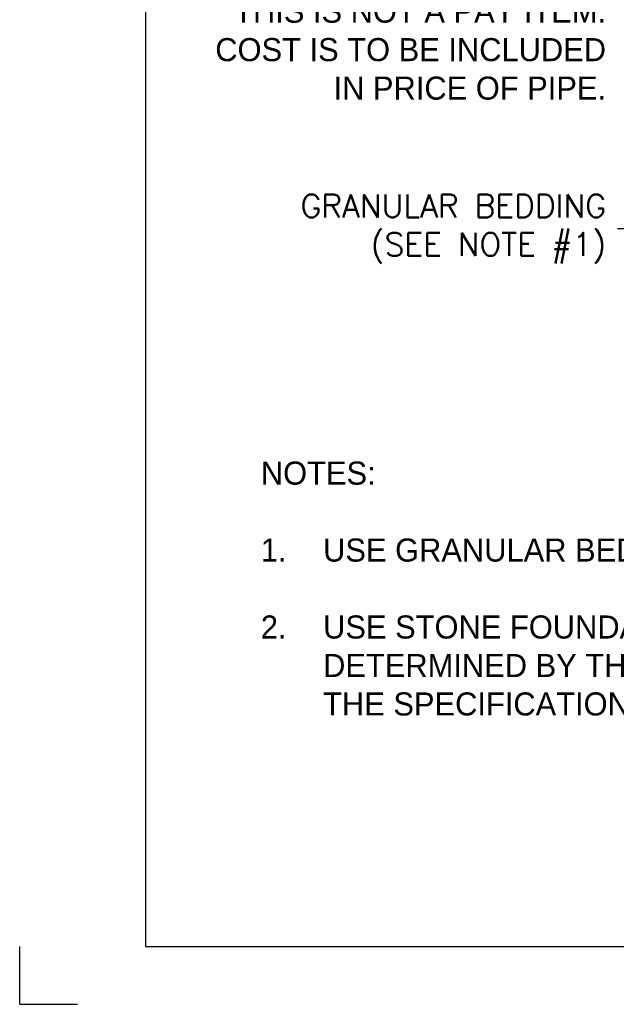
# Paper-space layout 'UM_01' of a CAD drawing. Header units: feet. Extents: x -2.3 to 50.9, y -37.3 to 22.
# Tile 1 of 26: x 20.8 to 23.2, y -37.3 to -33.3. Entities that reach past the tile are written whole.
import ezdxf

# ---------------------------------------------------------------- set-up
doc = ezdxf.new("R2010")
doc.units = ezdxf.units.FT
doc.header["$MEASUREMENT"] = 0
doc.layers.add('SH_Half', color=8, linetype='Continuous', plot=False)
doc.layers.add('SH_TextM', color=7, linetype='Continuous')
doc.styles.add('SD Small (0.10)', font='font30.shx', dxfattribs={"height": 0.1})
doc.styles.add('Straight Normal (0.14) Font 30', font='font30', dxfattribs={"height": 0.14})
doc.dimstyles.new('Dec Straight 0', dxfattribs={"dimtxt": 0.14, "dimasz": 0.14, "dimexe": 0.07, "dimexo": 0.07, "dimgap": 0.05, "dimtad": 1, "dimdec": 0, "dimzin": 0, "dimdsep": 46, "dimtxsty": 'Straight Normal (0.14) Font 30', "dimcen": 0.07, "dimclrd": 9, "dimclre": 9, "dimclrt": 256, "dimaunit": 1, "dimadec": 4, "dimazin": 0, "dimtfac": 1, "dimtdec": 0, "dimtofl": 0, "dimtmove": 0, "dimatfit": 3, "dimfxl": 1, "dimtolj": 1, "dimtzin": 0, "dimlwd": 25, "dimlwe": 25, "dimarcsym": 0})

# ---------------------------------------------------------------- blocks, each defined once
blk = doc.blocks.new('SD-117')
at = {"layer": 'SH_Half'}
for q in [(0, 0.25), (0.25, 0)]:
    blk.add_line((0, 0), q, dxfattribs=at)
blk.add_lwpolyline([(0.5454, 0.25), (7.9454, 0.25), (7.9454, 10.75), (0.5454, 10.75)], close=True, dxfattribs=at)
at = {"layer": 'SH_TextM', "char_height": 0.1, "style": 'SD Small (0.10)'}
for s, insert, width, attachment_point in [('HAUNCHING AND INITIAL\\PBACKFILL TO BE\\PAPPROVED MATERIAL\\POR HAND PLACED EARTH\\PWITH NO STONE\\PLARGER THAN 2".\\PTHIS IS NOT A PAY ITEM.\\PCOST IS TO BE INCLUDED\\PIN PRICE OF PIPE. ', (2.542, 4.6358), 4.40859, 6), ('\\pxi-2.7,l2.7,t2.7;NOTES:\\P\\P1.^IUSE GRANULAR BEDDING MATERIAL AS DESIGNATED IN THE APPLICABLE PIPE SPECIFICATION.\\P\\pi0,l0,tz;\\P\\pi-2.7,l2.7,t2.7;2.^IUSE STONE FOUNDATION WHEN THE NATURAL FOUNDATION PROVES UNSUITABLE AS DETERMINED BY THE RESIDENT PROJECT REPRESENTATIVE AND IN ACCORDANCE WITH THE SPECIFICATIONS.', (1.0454, 1.25), 6.417159, 7)]:
    blk.add_mtext(s, dxfattribs=dict(at, insert=insert, width=width, attachment_point=attachment_point))
at = {"layer": 'SH_TextM', "insert": (2.542, 3.3594), "char_height": 0.1, "attachment_point": 6, "style": 'SD Small (0.10)'}
blk.add_mtext('{\\Fromans.shx|c0;GRANULAR BEDDING\\P(SEE NOTE #1)}', dxfattribs=at)
at = {"layer": 'SH_TextM', "annotation_type": 0, "has_hookline": 1, "hookline_direction": 1, "text_width": 1.4667}
blk.add_leader([(3.369, 4.5553), (2.732, 3.3594), (2.592, 3.3594)], dimstyle='Dec Straight 0', override={"dimexo": 0.0625, "dimgap": 0.05, "dimtad": 0}, dxfattribs=at)

psp = doc.layouts.new('UM_01')

# ---------------------------------------------------------------- block references
at = {"xscale": 0.9561843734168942, "yscale": 0.9561843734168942, "zscale": 0.07968203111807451}
psp.add_blockref('SD-117', (20.7661, -37.3423), dxfattribs=at)

doc.saveas('drawing.dxf')
